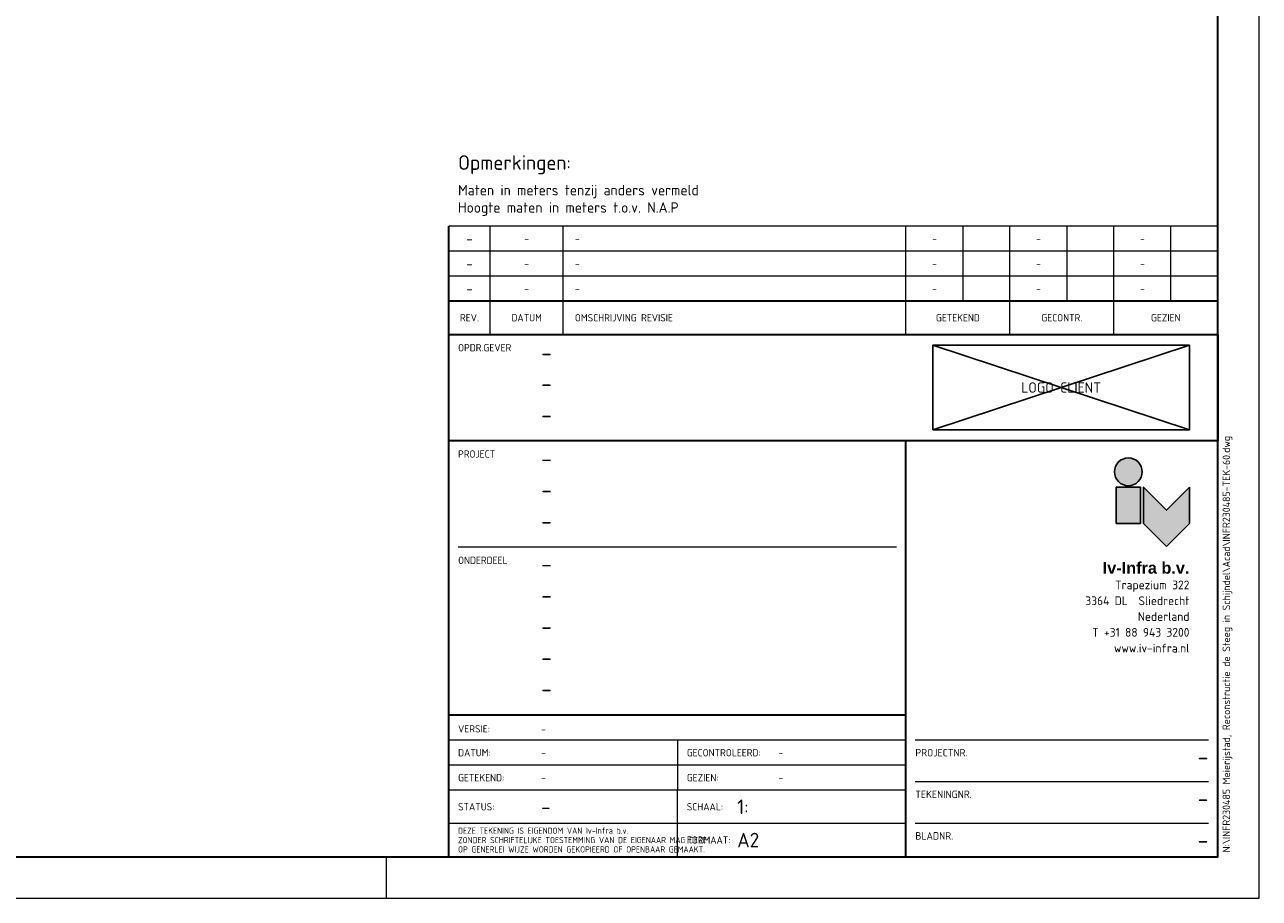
# Paper-space layout 'A2' of a CAD drawing. Header units: metres. Extents: x 0 to 594, y 0 to 420.
# Tile 2 of 2: x 297 to 594, y 0 to 210. Entities that reach past the tile are written whole.
import ezdxf
from ezdxf.enums import TextEntityAlignment as Align

# ---------------------------------------------------------------- set-up
doc = ezdxf.new("R2010")
doc.units = ezdxf.units.M
doc.layers.get('0').update_dxf_attribs({"color": 151})
doc.layers.get('Defpoints').update_dxf_attribs({"color": 171})
for name, color, linetype, lineweight in [('X-XX-AL-T25', 7, 'Continuous', 25), ('X-XX-AL-T35', 7, 'Continuous', 35), ('X-XX-AL-TEKENBLAD_KADER-G', 7, 'Continuous', 25), ('X-XX-AL-TEKENBLAD_TITELBLOK-S-1', 7, 'Continuous', 25), ('X-XX-AL-TEKENBLAD_WIJZIGINGSBLOK-S-1', 7, 'Continuous', 25)]:
    doc.layers.add(name, color=color, linetype=linetype, lineweight=lineweight)
doc.layers.add('X-XX-AL-TEKENBLAD', color=7, linetype='Continuous')
doc.layers.add('X-XX-AL-TEKENBLAD_TITELBLOK_BEDRIJFSLOGO-S-1', color=7, linetype='Continuous')
doc.styles.add('Iv-Tekeninghoofd-2', font='arialbd.ttf', dxfattribs={"height": 2.8})
doc.styles.add('NLCS-ISO', font='NLCS-ISO.TTF')

# ---------------------------------------------------------------- blocks, each defined once
blk = doc.blocks.new('Iv-Border_A2')
at = {"lineweight": 18}
blk.add_line((-210, 0), (-210, 10), dxfattribs=at)
blk.add_lwpolyline([(-594, 0), (0, 0), (0, 420), (-594, 420)], close=True, dxfattribs=at)
at = {"lineweight": 35}
blk.add_lwpolyline([(-584, 10), (-10, 10), (-10, 410), (-584, 410)], close=True, dxfattribs=at)
blk = doc.blocks.new('*U47')
at = {"layer": 'X-XX-AL-TEKENBLAD'}
blk.add_blockref('Iv-Border_A2', (0, 0), dxfattribs=at)
blk = doc.blocks.new('Iv-Revisieblok_voettekst_V2.8')
at = {"linetype": 'Continuous', "lineweight": 35}
for p in [(185, 8), (0, 0)]:
    blk.add_line(p, (0, 8), dxfattribs=at)
at = {"linetype": 'Continuous', "lineweight": 18}
for p, q in [((10, 0), (10, 8)), ((27.5, 0), (27.5, 8)), ((110, 0), (110, 8)), ((135, 0), (135, 8)), ((160, 0), (160, 8))]:
    blk.add_line(p, q, dxfattribs=at)
at = {"linetype": 'Continuous', "lineweight": 35}
blk.add_lwpolyline([(0, 0), (185, 0)], dxfattribs=at)
at = {"linetype": 'Continuous', "lineweight": 25, "style": 'NLCS-ISO'}
for s, p in [('REV.', (5, 4)), ('DATUM', (18.75, 4))]:
    blk.add_text(s, height=1.75, dxfattribs=at).set_placement(p, align=Align.MIDDLE)
blk.add_text('OMSCHRIJVING REVISIE', height=1.75, dxfattribs=at).set_placement((30.36, 4), align=Align.MIDDLE_LEFT)
for s, p in [('GETEKEND', (122.5, 4)), ('GECONTR.', (147.5, 4)), ('GEZIEN', (172.5, 4))]:
    blk.add_text(s, height=1.75, dxfattribs=at).set_placement(p, align=Align.MIDDLE_CENTER)
blk = doc.blocks.new('Iv-Logo-IV')
at = {"layer": 'X-XX-AL-TEKENBLAD_TITELBLOK_BEDRIJFSLOGO-S-1', "lineweight": 25, "true_color": 0x146852}
h = blk.add_hatch(color=126, dxfattribs=at)
edge = h.paths.add_edge_path()
edge.add_arc((-14.7, 12.4), 3.34, 0, 360)
for points in [[(-17.6, 8.7), (-17.6, 0), (-11.8, 0), (-11.8, 8.7)], [(-5.525, -5.525), (-11.05, 0), (-11.05, 8.7), (-5.525, 3.175), (0, 8.7), (0, 0)]]:
    blk.add_hatch(color=126, dxfattribs=at).paths.add_polyline_path(points)
at = {"layer": 'X-XX-AL-TEKENBLAD_TITELBLOK_BEDRIJFSLOGO-S-1', "color": 126, "lineweight": 25, "true_color": 0x146852}
for points in [[(-17.6, 8.7), (-17.6, 0), (-11.8, 0), (-11.8, 8.7)], [(-5.525, -5.525), (-11.05, 0), (-11.05, 8.7), (-5.525, 3.175), (0, 8.7), (0, 0)]]:
    blk.add_lwpolyline(points, close=True, dxfattribs=at)
blk.add_circle((-14.7, 12.4), 3.34, dxfattribs=at)
blk = doc.blocks.new('Addressblock_Iv-Infra SLI_V2.8')
at = {"linetype": 'Continuous', "lineweight": 25, "style": 'Iv-Tekeninghoofd-2'}
blk.add_text('Iv-Infra b.v.', height=2.8, dxfattribs=at).set_placement((0, 0), align=Align.RIGHT)
at = {"linetype": 'Continuous', "lineweight": 18, "style": 'NLCS-ISO'}
for s, p in [('Trapezium 322', (0, -3.75)), ('3364 DL  Sliedrecht', (0, -7.55)), ('Nederland', (0, -11.35)), ('T +31 88 943 3200', (0, -15.15)), ('www.iv-infra.nl', (0, -18.95))]:
    blk.add_text(s, height=2.1, dxfattribs=at).set_placement(p, align=Align.RIGHT)
blk = doc.blocks.new('Logoblok Iv-Infra SLI_A0_V2.8')
for name, p in [('Iv-Logo-IV', (-6.81, -19.88)), ('Addressblock_Iv-Infra SLI_V2.8', (-6.81, -31.97))]:
    blk.add_blockref(name, p)
blk = doc.blocks.new('*U55')
at = {"lineweight": 35}
for p, q in [((0, 100), (-185, 100)), ((-185, 0), (-185, 100)), ((-75, 0), (-75, 100)), ((-75, 34), (-185, 34))]:
    blk.add_line(p, q, dxfattribs=at)
at = {"lineweight": 18}
for p, q in [((-77.25, 74.44), (-182.75, 74.44)), ((-75, 28), (-185, 28)), ((-129.97, 28), (-129.97, 16)), ((-2.25, 28), (-72.75, 28)), ((-75, 22), (-185, 22)), ((-2.25, 18), (-72.75, 18)), ((-2.25, 18), (-72.75, 18)), ((-75, 16), (-185, 16)), ((-129.97, 0), (-129.97, 16)), ((-75, 8), (-185, 8)), ((-2.25, 8), (-72.75, 8))]:
    blk.add_line(p, q, dxfattribs=at)
blk.add_blockref('Logoblok Iv-Infra SLI_A0_V2.8', (0, 100))
at = {"lineweight": 18, "style": 'NLCS-ISO'}
for s, p in [('PROJECT', (-182.75, 95.93)), ('ONDERDEEL', (-182.75, 70.37))]:
    blk.add_text(s, height=1.75, dxfattribs=at).set_placement(p)
for s, height, p in [('VERSIE:', 1.75, (-182.75, 30.73)), ('DATUM:', 1.75, (-182.75, 25)), ('GECONTROLEERD:', 1.75, (-127.72, 25)), ('PROJECTNR.', 1.8, (-72.75, 25)), ('GETEKEND:', 1.75, (-182.75, 19)), ('GEZIEN:', 1.75, (-127.72, 19)), ('TEKENINGNR.', 1.8, (-72.75, 15)), ('STATUS:', 1.75, (-182.75, 12)), ('SCHAAL:', 1.75, (-127.72, 12)), ('FORMAAT:', 1.75, (-127.72, 4)), ('BLADNR.', 1.8, (-72.75, 5))]:
    blk.add_text(s, height=height, dxfattribs=at).set_placement(p, align=Align.MIDDLE_LEFT)
at = {"linetype": 'Continuous', "lineweight": 18, "style": 'NLCS-ISO', "width": 0.8}
blk.add_text('DEZE TEKENING IS EIGENDOM VAN Iv-Infra b.v.', height=1.5, dxfattribs=at).set_placement((-182.75, 5.5))
at = {"lineweight": 18, "style": 'NLCS-ISO', "width": 0.8}
for s, p in [('ZONDER SCHRIFTELIJKE TOESTEMMING VAN DE EIGENAAR MAG DEZE', (-182.75, 3.25)), ('OP GENERLEI WIJZE WORDEN GEKOPIEERD OF OPENBAAR GEMAAKT.', (-182.75, 1))]:
    blk.add_text(s, height=1.5, dxfattribs=at).set_placement(p)
at = {"lineweight": 18, "insert": (1.17, 1), "char_height": 1.8, "attachment_point": 1, "rotation": 90, "style": 'NLCS-ISO'}
blk.add_mtext_dynamic_manual_height_columns('N:\\\\INFR230485 Meierijstad, Reconstructie de Steeg in Schijndel\\\\Acad\\\\INFR230485-TEK-60.dwg', width=196.9063, gutter_width=9, heights=[0], dxfattribs=at)
at = {"lineweight": 50, "style": 'NLCS-ISO'}
for tag, p in [('PROJECT_1', (-162.77, 93.69)), ('PROJECT_2', (-162.77, 86.19)), ('PROJECT_3', (-162.77, 78.69)), ('SUBJECT_1', (-162.77, 68.37)), ('SUBJECT_2', (-162.77, 60.87)), ('SUBJECT_3', (-162.77, 53.37)), ('SUBJECT_4', (-162.77, 45.87)), ('SUBJECT_5', (-162.77, 38.37))]:
    blk.add_attdef(tag, p, '', height=4, dxfattribs=at)
at = {"lineweight": 18, "style": 'NLCS-ISO'}
for tag, p in [('DESCRIPTION_REV0', (-162.77, 30.66)), ('DRAWN_DATE', (-162.77, 25)), ('CHECKED_NAME', (-105.69, 25)), ('DRAWN_NAME', (-162.77, 19)), ('APPROVED_NAME', (-105.69, 19))]:
    blk.add_attdef(tag, text='', height=1.75, dxfattribs=at).set_placement(p, align=Align.MIDDLE_LEFT)
at = {"lineweight": 50, "style": 'NLCS-ISO'}
for tag, p in [('PROJECTNO_IV', (-2.25, 26)), ('DRAWING_NO', (-2.25, 16)), ('SHEET_NO', (-2.25, 6))]:
    blk.add_attdef(tag, text='', height=4, dxfattribs=at).set_placement(p, align=Align.TOP_RIGHT)
for tag, p in [('STATUS', (-162.77, 12)), ('SCALE', (-115.59, 12)), ('FORMAT', (-115.59, 4))]:
    blk.add_attdef(tag, text='', height=3.5, dxfattribs=at).set_placement(p, align=Align.MIDDLE_LEFT)
blk = doc.blocks.new('Opmerkingen')
at = {"layer": 'X-XX-AL-T25', "style": 'NLCS-ISO'}
for s, p in [('Maten in meters tenzij anders vermeld', (2.25, 6.67)), ('Hoogte maten in meters t.o.v. N.A.P', (2.25, 2.5))]:
    blk.add_text(s, height=2.5, dxfattribs=at).set_placement(p, align=Align.BOTTOM_LEFT)
at = {"layer": 'X-XX-AL-T35', "style": 'NLCS-ISO'}
blk.add_text('Opmerkingen:', height=3.5, dxfattribs=at).set_placement((2.25, 12.5), align=Align.BOTTOM_LEFT)
blk = doc.blocks.new('Iv-Logoblok-Opdrachtgever_V2.8')
at = {"lineweight": 35}
blk.add_lwpolyline([(185, 0), (0, 0), (0, 25.56), (185, 25.56)], close=True, dxfattribs=at)
at = {"layer": 'Defpoints'}
blk.add_lwpolyline([(116.45, 2.61), (178.19, 2.61), (178.19, 22.95), (116.45, 22.95)], close=True, dxfattribs=at)
for points in [[(116.45, 2.61), (178.19, 22.95)], [(178.19, 2.61), (116.45, 22.95)]]:
    blk.add_lwpolyline(points, dxfattribs=at)
at = {"lineweight": 18, "style": 'NLCS-ISO'}
blk.add_text('OPDR.GEVER', height=1.75, dxfattribs=at).set_placement((2.25, 21.48))
at = {"lineweight": 50, "style": 'NLCS-ISO'}
for tag, p in [('CLIENT_1', (22.23, 19.13)), ('CLIENT_2', (22.23, 11.74)), ('CLIENT_3', (22.23, 4.24))]:
    blk.add_attdef(tag, p, '', height=2.8, dxfattribs=at)
at = {"layer": 'Defpoints', "style": 'NLCS-ISO'}
blk.add_text('LOGO CLIENT', height=2.5, dxfattribs=at).set_placement((147.32, 12.78), align=Align.MIDDLE_CENTER)
blk = doc.blocks.new('Iv-Revisieblok_attributes_V2.8')
at = {"linetype": 'Continuous', "lineweight": 18}
for p, q in [((185, 6), (0, 6)), ((10, 0), (10, 6)), ((27.5, 0), (27.5, 6)), ((110, 0), (110, 6)), ((123.75, 0), (123.75, 6)), ((135, 0), (135, 6)), ((148.75, 0), (148.75, 6)), ((160, 0), (160, 6)), ((173.75, 0), (173.75, 6)), ((185, 0), (0, 0))]:
    blk.add_line(p, q, dxfattribs=at)
at = {"linetype": 'Continuous', "lineweight": 35}
blk.add_line((0, 0), (0, 6), dxfattribs=at)
at = {"linetype": 'Continuous', "lineweight": 25, "style": 'NLCS-ISO', "flags": 8}
blk.add_attdef('REV_NO', text='', height=2.5, dxfattribs=at).set_placement((5, 3), align=Align.MIDDLE_CENTER)
at = {"linetype": 'Continuous', "lineweight": 18, "style": 'NLCS-ISO', "flags": 8}
for tag, p in [('REV_DATE', (18.75, 3)), ('REV_DRAW', (116.875, 3)), ('REV_CHECKED', (141.875, 3)), ('REV_APPROVED', (166.875, 3))]:
    blk.add_attdef(tag, text='', height=1.8, dxfattribs=at).set_placement(p, align=Align.MIDDLE_CENTER)
blk.add_attdef('REV_DESCRIPTION', text='', height=1.8, dxfattribs=at).set_placement((30.364, 3), align=Align.MIDDLE_LEFT)

psp = doc.layouts.new('A2')

# ---------------------------------------------------------------- block references
psp.add_blockref('Opmerkingen', (399, 161.56))
at = {"layer": 'X-XX-AL-TEKENBLAD_KADER-G'}
psp.add_blockref('*U47', (594, 0), dxfattribs=at)
at = {"layer": 'X-XX-AL-TEKENBLAD_TITELBLOK-S-1'}
ref = psp.add_blockref('Iv-Logoblok-Opdrachtgever_V2.8', (399, 110), dxfattribs=at)
ref.add_attrib('CLIENT_1', '-', (421.23, 129.13), dxfattribs={"color": 7, "linetype": 'Continuous', "lineweight": 50, "height": 4, "style": 'NLCS-ISO'})
ref.add_attrib('CLIENT_2', '-', (421.23, 121.74), dxfattribs={"color": 7, "linetype": 'Continuous', "lineweight": 50, "height": 4, "style": 'NLCS-ISO'})
ref.add_attrib('CLIENT_3', '-', (421.23, 114.24), dxfattribs={"color": 7, "linetype": 'Continuous', "lineweight": 50, "height": 4, "style": 'NLCS-ISO'})
ref = psp.add_blockref('*U55', (584, 10), dxfattribs=at)
ref.add_attrib('PROJECT_1', '-', (421.23, 103.69), dxfattribs={"color": 7, "linetype": 'Continuous', "lineweight": 50, "height": 4, "style": 'NLCS-ISO'})
ref.add_attrib('PROJECT_2', '-', (421.23, 96.19), dxfattribs={"color": 7, "linetype": 'Continuous', "lineweight": 50, "height": 4, "style": 'NLCS-ISO'})
ref.add_attrib('PROJECT_3', '-', (421.23, 88.69), dxfattribs={"color": 7, "linetype": 'Continuous', "lineweight": 50, "height": 4, "style": 'NLCS-ISO'})
ref.add_attrib('SUBJECT_1', '-', (421.23, 78.37), dxfattribs={"color": 7, "linetype": 'Continuous', "lineweight": 50, "height": 4, "style": 'NLCS-ISO'})
ref.add_attrib('SUBJECT_2', '-', (421.23, 70.87), dxfattribs={"color": 7, "linetype": 'Continuous', "lineweight": 50, "height": 4, "style": 'NLCS-ISO'})
ref.add_attrib('SUBJECT_3', '-', (421.23, 63.37), dxfattribs={"color": 7, "linetype": 'Continuous', "lineweight": 50, "height": 4, "style": 'NLCS-ISO'})
ref.add_attrib('SUBJECT_4', '-', (421.23, 55.87), dxfattribs={"color": 7, "linetype": 'Continuous', "lineweight": 50, "height": 4, "style": 'NLCS-ISO'})
ref.add_attrib('SUBJECT_5', '-', (421.23, 48.37), dxfattribs={"color": 7, "linetype": 'Continuous', "lineweight": 50, "height": 4, "style": 'NLCS-ISO'})
ref.add_attrib('PROJECTNO_IV', '-', dxfattribs={"color": 7, "linetype": 'Continuous', "lineweight": 50, "height": 4, "style": 'NLCS-ISO'}).set_placement((581.75, 36), align=Align.TOP_RIGHT)
ref.add_attrib('DRAWING_NO', '-', dxfattribs={"color": 7, "linetype": 'Continuous', "lineweight": 50, "height": 4, "style": 'NLCS-ISO'}).set_placement((581.75, 26), align=Align.TOP_RIGHT)
ref.add_attrib('SHEET_NO', '-', dxfattribs={"color": 7, "linetype": 'Continuous', "lineweight": 50, "height": 4, "style": 'NLCS-ISO'}).set_placement((581.75, 16), align=Align.TOP_RIGHT)
ref.add_attrib('DESCRIPTION_REV0', '-', dxfattribs={"color": 7, "linetype": 'Continuous', "lineweight": 18, "height": 1.75, "style": 'NLCS-ISO'}).set_placement((421.23, 40.66), align=Align.MIDDLE_LEFT)
ref.add_attrib('DRAWN_DATE', '-', dxfattribs={"color": 7, "linetype": 'Continuous', "lineweight": 18, "height": 1.75, "style": 'NLCS-ISO'}).set_placement((421.23, 35), align=Align.MIDDLE_LEFT)
ref.add_attrib('DRAWN_NAME', '-', dxfattribs={"color": 7, "linetype": 'Continuous', "lineweight": 18, "height": 1.75, "style": 'NLCS-ISO'}).set_placement((421.23, 29), align=Align.MIDDLE_LEFT)
ref.add_attrib('CHECKED_NAME', '-', dxfattribs={"color": 7, "linetype": 'Continuous', "lineweight": 18, "height": 1.75, "style": 'NLCS-ISO'}).set_placement((478.31, 35), align=Align.MIDDLE_LEFT)
ref.add_attrib('APPROVED_NAME', '-', dxfattribs={"color": 7, "linetype": 'Continuous', "lineweight": 18, "height": 1.75, "style": 'NLCS-ISO'}).set_placement((478.31, 29), align=Align.MIDDLE_LEFT)
ref.add_attrib('STATUS', '-', dxfattribs={"color": 7, "linetype": 'Continuous', "lineweight": 50, "height": 3.5, "style": 'NLCS-ISO'}).set_placement((421.23, 22), align=Align.MIDDLE_LEFT)
ref.add_attrib('SCALE', '1:', dxfattribs={"color": 7, "linetype": 'Continuous', "lineweight": 50, "height": 3.5, "style": 'NLCS-ISO'}).set_placement((468.41, 22), align=Align.MIDDLE_LEFT)
ref.add_attrib('FORMAT', 'A2', dxfattribs={"color": 7, "linetype": 'Continuous', "lineweight": 50, "height": 3.5, "style": 'NLCS-ISO'}).set_placement((468.41, 14), align=Align.MIDDLE_LEFT)
at = {"layer": 'X-XX-AL-TEKENBLAD_WIJZIGINGSBLOK-S-1'}
ref = psp.add_blockref('Iv-Revisieblok_attributes_V2.8', (399, 155.56), dxfattribs=at)
ref.add_attrib('REV_NO', '-', dxfattribs={"color": 7, "linetype": 'Continuous', "lineweight": 25, "height": 2.5, "style": 'NLCS-ISO'}).set_placement((404, 158.56), align=Align.MIDDLE_CENTER)
ref.add_attrib('REV_DATE', '-', dxfattribs={"color": 7, "linetype": 'Continuous', "lineweight": 18, "height": 1.8, "style": 'NLCS-ISO'}).set_placement((417.75, 158.56), align=Align.MIDDLE_CENTER)
ref.add_attrib('REV_DESCRIPTION', '-', dxfattribs={"color": 7, "linetype": 'Continuous', "lineweight": 18, "height": 1.8, "style": 'NLCS-ISO'}).set_placement((429.36, 158.56), align=Align.MIDDLE_LEFT)
ref.add_attrib('REV_DRAW', '-', dxfattribs={"color": 7, "linetype": 'Continuous', "lineweight": 18, "height": 1.8, "style": 'NLCS-ISO'}).set_placement((515.88, 158.56), align=Align.MIDDLE_CENTER)
ref.add_attrib('REV_CHECKED', '-', dxfattribs={"color": 7, "linetype": 'Continuous', "lineweight": 18, "height": 1.8, "style": 'NLCS-ISO'}).set_placement((540.88, 158.56), align=Align.MIDDLE_CENTER)
ref.add_attrib('REV_APPROVED', '-', dxfattribs={"color": 7, "linetype": 'Continuous', "lineweight": 18, "height": 1.8, "style": 'NLCS-ISO'}).set_placement((565.88, 158.56), align=Align.MIDDLE_CENTER)
ref = psp.add_blockref('Iv-Revisieblok_attributes_V2.8', (399, 149.56), dxfattribs=at)
ref.add_attrib('REV_NO', '-', dxfattribs={"color": 7, "linetype": 'Continuous', "lineweight": 25, "height": 2.5, "style": 'NLCS-ISO'}).set_placement((404, 152.56), align=Align.MIDDLE_CENTER)
ref.add_attrib('REV_DATE', '-', dxfattribs={"color": 7, "linetype": 'Continuous', "lineweight": 18, "height": 1.8, "style": 'NLCS-ISO'}).set_placement((417.75, 152.56), align=Align.MIDDLE_CENTER)
ref.add_attrib('REV_DESCRIPTION', '-', dxfattribs={"color": 7, "linetype": 'Continuous', "lineweight": 18, "height": 1.8, "style": 'NLCS-ISO'}).set_placement((429.36, 152.56), align=Align.MIDDLE_LEFT)
ref.add_attrib('REV_DRAW', '-', dxfattribs={"color": 7, "linetype": 'Continuous', "lineweight": 18, "height": 1.8, "style": 'NLCS-ISO'}).set_placement((515.88, 152.56), align=Align.MIDDLE_CENTER)
ref.add_attrib('REV_CHECKED', '-', dxfattribs={"color": 7, "linetype": 'Continuous', "lineweight": 18, "height": 1.8, "style": 'NLCS-ISO'}).set_placement((540.88, 152.56), align=Align.MIDDLE_CENTER)
ref.add_attrib('REV_APPROVED', '-', dxfattribs={"color": 7, "linetype": 'Continuous', "lineweight": 18, "height": 1.8, "style": 'NLCS-ISO'}).set_placement((565.88, 152.56), align=Align.MIDDLE_CENTER)
ref = psp.add_blockref('Iv-Revisieblok_attributes_V2.8', (399, 143.56), dxfattribs=at)
ref.add_attrib('REV_NO', '-', dxfattribs={"color": 7, "linetype": 'Continuous', "lineweight": 25, "height": 2.5, "style": 'NLCS-ISO'}).set_placement((404, 146.56), align=Align.MIDDLE_CENTER)
ref.add_attrib('REV_DATE', '-', dxfattribs={"color": 7, "linetype": 'Continuous', "lineweight": 18, "height": 1.8, "style": 'NLCS-ISO'}).set_placement((417.75, 146.56), align=Align.MIDDLE_CENTER)
ref.add_attrib('REV_DESCRIPTION', '-', dxfattribs={"color": 7, "linetype": 'Continuous', "lineweight": 18, "height": 1.8, "style": 'NLCS-ISO'}).set_placement((429.36, 146.56), align=Align.MIDDLE_LEFT)
ref.add_attrib('REV_DRAW', '-', dxfattribs={"color": 7, "linetype": 'Continuous', "lineweight": 18, "height": 1.8, "style": 'NLCS-ISO'}).set_placement((515.88, 146.56), align=Align.MIDDLE_CENTER)
ref.add_attrib('REV_CHECKED', '-', dxfattribs={"color": 7, "linetype": 'Continuous', "lineweight": 18, "height": 1.8, "style": 'NLCS-ISO'}).set_placement((540.88, 146.56), align=Align.MIDDLE_CENTER)
ref.add_attrib('REV_APPROVED', '-', dxfattribs={"color": 7, "linetype": 'Continuous', "lineweight": 18, "height": 1.8, "style": 'NLCS-ISO'}).set_placement((565.88, 146.56), align=Align.MIDDLE_CENTER)
psp.add_blockref('Iv-Revisieblok_voettekst_V2.8', (399, 135.56), dxfattribs=at)

doc.saveas('drawing.dxf')
